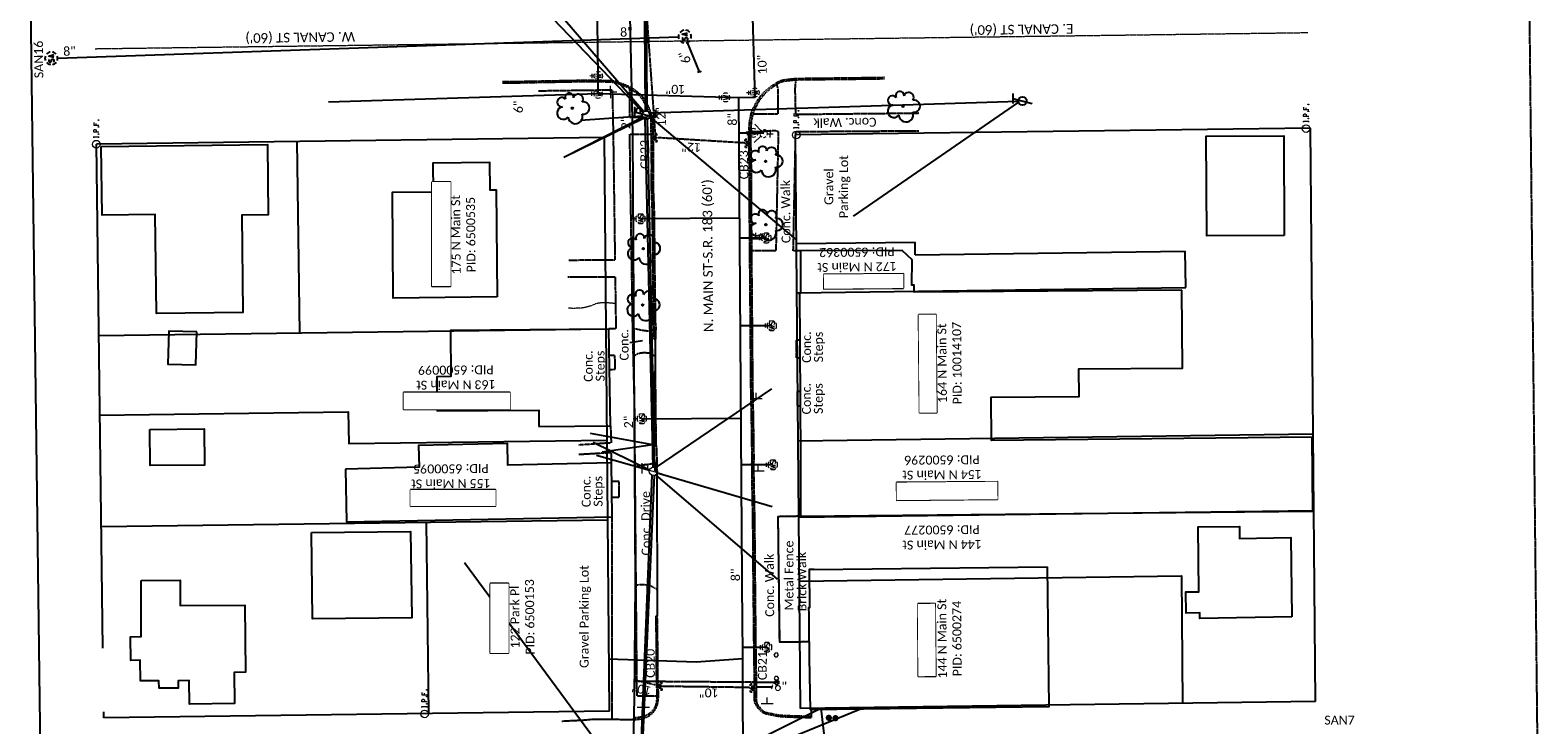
# Model space of a CAD drawing. Header units: feet. Extents: x 2296871 to 2305194, y 360020 to 364238.
# Tile 9 of 55: x 2301595 to 2302068, y 361155 to 361373. Entities that reach past the tile are written whole.
import ezdxf
from ezdxf.enums import TextEntityAlignment as Align

# ---------------------------------------------------------------- set-up
doc = ezdxf.new("R2010")
doc.units = ezdxf.units.FT
doc.header["$MEASUREMENT"] = 0
doc.set_wipeout_variables(frame=1)
for name, pattern in [('2', [0.1, 0.06, -0.04]), ('DGN Style 2', [0.017105, 0.010263, -0.006842]), ('fenceex', [0]), ('gasex', [0]), ('OhDOT_USTN1', [0.055, 0.014, -0.041]), ('OhDOT_USTN2', [0.11, 0.069, -0.041]), ('OhDOT_USTN3', [0.22, 0.165, -0.055]), ('OhDOT_USTN5', [0.11, 0.055, -0.055]), ('ohelecex', [0]), ('ohteleex', [0]), ('rowex', [0]), ('sanex', [0]), ('waterex', [0])]:
    doc.linetypes.add(name, pattern=pattern)
doc.layers.add('ALLIGNMENT_NOPLOT', color=1, linetype='DGN Style 2', lineweight=13, plot=False)
for name, color, linetype in [('BD_X_Building', 231, 'Continuous'), ('DR_X_Cells', 121, 'Continuous'), ('DR_X_Storm_Sewer', 151, 'OhDOT_USTN5'), ('DR_X_Text', 7, 'Continuous'), ('DV_X_Property_Line', 7, 'Continuous'), ('DV_X_Section_VMS_Line', 6, 'OhDOT_USTN2'), ('PV_X_Curb', 120, 'OhDOT_USTN1'), ('PV_X_Driveway', 7, 'OhDOT_USTN5'), ('PV_X_EOP', 7, 'OhDOT_USTN3'), ('PV_X_Steps', 120, 'OhDOT_USTN1'), ('PV_X_Text', 7, 'Continuous'), ('PV_X_Walk', 120, 'OhDOT_USTN5'), ('RD_X_Cells', 7, 'Continuous'), ('RD_X_Fence', 230, 'fenceex'), ('RD_X_Text', 7, 'Continuous'), ('RW_X_Fee_RW', 6, 'rowex'), ('RW_X_Text', 7, 'Continuous'), ('SN_X_Public', 3, 'Continuous'), ('SN_X_Structure_Mount', 133, 'OhDOT_USTN2'), ('SV_X_Mon_Cells_Found', 7, 'Continuous'), ('SV_X_Text_Name', 7, 'Continuous'), ('SV_X_Text_Name_MASK', 7, 'Continuous'), ('UT_X_Electric_Cells', 1, 'Continuous'), ('UT_X_Gas', 2, 'gasex'), ('UT_X_Gas_Cells', 2, 'Continuous'), ('UT_X_Gas_Service_Line', 2, '2'), ('UT_X_Gas_Text', 7, 'Continuous'), ('UT_X_Overhead_Electric', 1, 'ohelecex'), ('UT_X_Overhead_Telecom', 30, 'ohteleex'), ('UT_X_Sanitary_Cells', 3, 'Continuous'), ('UT_X_Sanitary_Line', 3, 'sanex'), ('UT_X_Sanitary_Text', 7, 'Continuous'), ('UT_X_Telecom_Cells', 30, 'Continuous'), ('UT_X_Water', 133, 'waterex'), ('UT_X_Water_Cells', 131, 'Continuous'), ('UT_X_Water_Text', 7, 'Continuous'), ('VG_X_Cells', 3, 'Continuous')]:
    doc.layers.add(name, color=color, linetype=linetype)
for name, color, linetype, lineweight in [('LA', 253, 'DGN Style 2', 13), ('Survey Point', 7, 'Continuous', 0), ('Survey Points', 5, 'Continuous', 13)]:
    doc.layers.add(name, color=color, linetype=linetype, lineweight=lineweight)
doc.styles.add('Simplex Normal (0.14)', font='calibri.ttf', dxfattribs={"height": 0.14})
doc.styles.add('Straight Normal (0.14) Font 30', font='calibri.ttf', dxfattribs={"height": 0.14})
doc.styles.add('Straight-Normal', font='calibri.ttf', dxfattribs={"height": 0.14})
doc.styles.add('Style-simplex', font='simplex.shx')

# ---------------------------------------------------------------- blocks, each defined once
blk = doc.blocks.new('smh')
at = {"linetype": 'Continuous', "flags": 128}
for points in [[(-0.33, 0.69), (-0.36, 0.71), (-0.4, 0.74), (-0.51, 0.78), (-0.65, 0.8), (-0.75, 0.8), (-0.79, 0.8), (-0.95, 0.76), (-1.09, 0.69), (-1.18, 0.59), (-1.2, 0.49), (-1.2, 0.41), (-1.18, 0.31), (-1.08, 0.22), (-0.38, -0.16), (-0.32, -0.21), (-0.29, -0.26), (-0.27, -0.33), (-0.27, -0.41), (-0.28, -0.48), (-0.29, -0.53), (-0.32, -0.6), (-0.34, -0.65), (-0.37, -0.69), (-0.41, -0.72), (-0.45, -0.75), (-0.5, -0.77), (-0.53, -0.79), (-0.65, -0.8), (-0.82, -0.8), (-0.94, -0.77), (-1.1, -0.69), (-1.2, -0.61)], [(0.21, -0.8), (0.71, 0.8), (1.2, -0.8)], [(1.08, -0.42), (0.34, -0.42)]]:
    blk.add_lwpolyline(points, dxfattribs=at)
at = {"linetype": 'Continuous'}
for start, end in [(130.0806, 170.0721), (70.0577, 110.1061), (10.0169, 50.0392), (190.0169, 230.0392), (250.0577, 290.0473), (310.0114, 350.0264)]:
    blk.add_arc((0, 0), 2, start, end, dxfattribs=at)
blk = doc.blocks.new('ODOT SANITARY MANHOLE')
blk.add_blockref('smh', (0, 0))
blk = doc.blocks.new('CONTINUE')
at = {"flags": 128}
blk.add_lwpolyline([(-0.02, -0.58, -0.273937), (0, 0, 0.273937), (0.02, 0.58)], format="xyb", dxfattribs=at)
blk = doc.blocks.new('GCB-X')
at = {"layer": 'DR_X_Cells', "color": 121, "linetype": 'Continuous'}
for p, q in [((-0.062, 0.037), (-0.037, 0.037)), ((-0.062, 0.012), (-0.062, 0.037)), ((-0.012, 0.037), (0.012, 0.037)), ((0.023, 0.019), (0.007, 0.019)), ((0.007, 0.019), (0.007, -0.02)), ((0.007, 0.001), (0.024, 0.001)), ((0.037, 0.037), (0.062, 0.037)), ((0.062, 0.012), (0.062, 0.037)), ((-0.062, -0.037), (-0.062, -0.012)), ((-0.062, -0.037), (-0.037, -0.037)), ((-0.012, -0.037), (0.012, -0.037)), ((0.007, -0.02), (0.024, -0.02)), ((0.037, -0.037), (0.062, -0.037)), ((0.062, -0.037), (0.062, -0.012))]:
    blk.add_line(p, q, dxfattribs=at)
at = {"layer": 'DR_X_Cells', "color": 121, "linetype": 'Continuous', "extrusion": (0, 0, -1)}
for centre, radius, start, end in [((-0.014, 0), 0.0458, 344.8107, 15.1893), ((0.018, 0.007), 0.0127, 21.5603, 158.4397), ((-0.02, 0.01), 0.00986, 106.9987, 243.1793), ((-0.02, -0.01), 0.0117, 112.0547, 247.9453)]:
    blk.add_arc(centre, radius, start, end, dxfattribs=at)
at = {"layer": 'DR_X_Cells', "color": 121, "linetype": 'Continuous'}
blk.add_arc((-0.018, -0.007), 0.0127, 201.5603, 338.4397, dxfattribs=at)
blk = doc.blocks.new('ODOT STORM CATCH BASIN SQUARE')
blk.add_blockref('GCB-X', (0, 0))
blk = doc.blocks.new('TREE')
at = {"linetype": 'Continuous'}
blk.add_circle((0, 0), 0.012, dxfattribs=at)
for centre, radius, start, end in [((-0.143, -0.077), 0.0987, 96.1722, 320.5737), ((-0.165, 0.093), 0.0735, 39.0625, 279.5412), ((-0.049, 0.168), 0.0658, 354.0047, 205.9741), ((0.091, 0.141), 0.0776, 323.83, 165.0376), ((0.173, 0.002), 0.0957, 259.1453, 101.4596), ((0.047, -0.13), 0.114, 184.9476, 19.4572)]:
    blk.add_arc(centre, radius, start, end, dxfattribs=at)
blk = doc.blocks.new('Survey Point_1')
at = {"layer": 'Survey Point', "color": 1, "lineweight": 80}
blk.add_point((0, 0), dxfattribs=at)
at = {"layer": 'Survey Point', "color": 7, "lineweight": 0, "true_color": 0xffffff, "style": 'Style-simplex'}
blk.add_text('MB', height=0.00005, dxfattribs=at).set_placement((0, 0), align=Align.BOTTOM_LEFT)
blk = doc.blocks.new('SGN1P_anno')
at = {"layer": 'SN_X_Public', "color": 3, "linetype": 'Continuous', "lineweight": 0}
for p, q in [((0, 0), (-0.96, 0)), ((0, 0.96), (0, -0.96))]:
    blk.add_line(p, q, dxfattribs=at)
blk = doc.blocks.new('WSS')
at = {"layer": 'UT_X_Water_Cells', "color": 133, "linetype": 'Continuous', "lineweight": 0}
for p, q in [((0.032, 0.106), (-0.032, 0.106)), ((0, 0.074), (0, 0.138)), ((0.02, 0.008), (0.055, -0.01))]:
    blk.add_line(p, q, dxfattribs=at)
at = {"layer": 'UT_X_Water_Cells', "color": 133, "linetype": 'Continuous', "lineweight": 0, "flags": 128}
for points in [[(-0.059, 0.045), (-0.074, 0.03), (-0.074, -0.03), (-0.059, -0.045)], [(-0.055, 0.035), (-0.041, -0.041), (-0.027, 0.035), (-0.013, -0.041), (0.001, 0.035)], [(0.045, 0.059), (0.03, 0.074), (-0.03, 0.074), (-0.045, 0.059)], [(0.059, -0.045), (0.074, -0.03), (0.074, 0.03), (0.059, 0.045)], [(-0.045, -0.059), (-0.03, -0.074), (0.03, -0.074), (0.045, -0.059)]]:
    blk.add_lwpolyline(points, dxfattribs=at)
at = {"layer": 'UT_X_Water_Cells', "color": 133, "linetype": 'Continuous', "lineweight": 0, "extrusion": (0, 0, -1)}
for centre, radius, start, end in [((-0.028, 0.02), 0.0135, 303.6324, 53.7413), ((-0.039, -0.005), 0.04, 61.3463, 118.6537), ((-0.037, -0.009), 0.0316, 235.6037, 316.3305), ((-0.044, -0.022), 0.017, 132.0642, 228.5117)]:
    blk.add_arc(centre, radius, start, end, dxfattribs=at)
blk = doc.blocks.new('FH')
at = {"layer": 'UT_X_Water_Cells', "color": 133, "linetype": 'Continuous', "lineweight": 0}
for p, q in [((0.06, 0.103), (-0.06, 0.103)), ((0, 0.06), (0, 0.146)), ((-0.042, -0.042), (-0.146, -0.146)), ((0.042, -0.042), (0.146, -0.146))]:
    blk.add_line(p, q, dxfattribs=at)
for start, end in [(140.021, 184.0629), (68.1395, 112.038), (356.0165, 39.9889), (211.8788, 255.8479), (283.8239, 329.9097)]:
    blk.add_arc((0, 0), 0.06, start, end, dxfattribs=at)
blk = doc.blocks.new('WGV')
at = {"layer": 'UT_X_Water_Cells', "color": 133, "linetype": 'Continuous', "lineweight": 0}
for p, q in [((0.032, 0.102), (-0.032, 0.102)), ((0, 0.07), (0, 0.134))]:
    blk.add_line(p, q, dxfattribs=at)
at = {"layer": 'UT_X_Water_Cells', "color": 133, "linetype": 'Continuous', "lineweight": 0, "flags": 128}
blk.add_lwpolyline([(-0.032, 0.041), (-0.016, -0.045), (0, 0.041), (0.016, -0.045), (0.032, 0.041)], dxfattribs=at)
at = {"layer": 'UT_X_Water_Cells', "color": 133, "linetype": 'Continuous', "lineweight": 0, "extrusion": (0, 0, -1)}
blk.add_arc((0, 0), 0.07, 330.0184, 29.9816, dxfattribs=at)
at = {"layer": 'UT_X_Water_Cells', "color": 133, "linetype": 'Continuous', "lineweight": 0}
for start, end in [(60.0184, 120.0157), (330.0184, 29.9816), (239.9843, 299.9816)]:
    blk.add_arc((0, 0), 0.07, start, end, dxfattribs=at)
blk = doc.blocks.new('GSS')
at = {"layer": 'UT_X_Gas_Cells', "color": 2, "linetype": 'Continuous', "lineweight": 0}
for p, q in [((0.032, 0.106), (-0.032, 0.106)), ((0, 0.074), (0, 0.138))]:
    blk.add_line(p, q, dxfattribs=at)
at = {"layer": 'UT_X_Gas_Cells', "color": 2, "linetype": 'Continuous', "lineweight": 0, "flags": 128}
for points in [[(-0.059, 0.045), (-0.074, 0.03), (-0.074, -0.03), (-0.059, -0.045)], [(-0.013, 0.024), (-0.014, 0.027), (-0.015, 0.031), (-0.019, 0.034), (-0.023, 0.037), (-0.026, 0.039), (-0.029, 0.039), (-0.032, 0.04), (-0.04, 0.04), (-0.043, 0.039), (-0.045, 0.039), (-0.048, 0.037), (-0.053, 0.034), (-0.056, 0.029), (-0.058, 0.024), (-0.059, 0.017), (-0.06, 0.007), (-0.06, -0.006), (-0.06, -0.017), (-0.057, -0.025), (-0.053, -0.032), (-0.05, -0.035), (-0.046, -0.037), (-0.039, -0.04), (-0.032, -0.04), (-0.026, -0.039), (-0.023, -0.037), (-0.02, -0.036), (-0.018, -0.034), (-0.015, -0.03), (-0.013, -0.024), (-0.013, -0.009), (-0.026, -0.009)], [(0.045, 0.059), (0.03, 0.074), (-0.03, 0.074), (-0.045, 0.059)], [(0.057, 0.034), (0.056, 0.036), (0.054, 0.037), (0.048, 0.039), (0.041, 0.04), (0.036, 0.04), (0.034, 0.04), (0.026, 0.038), (0.019, 0.034), (0.015, 0.029), (0.014, 0.024), (0.014, 0.02), (0.015, 0.015), (0.02, 0.011), (0.054, -0.008), (0.058, -0.01), (0.059, -0.013), (0.06, -0.017), (0.06, -0.02), (0.06, -0.024), (0.059, -0.027), (0.058, -0.03), (0.056, -0.032), (0.055, -0.034), (0.053, -0.036), (0.051, -0.037), (0.049, -0.039), (0.047, -0.039), (0.041, -0.04), (0.032, -0.04), (0.027, -0.039), (0.019, -0.034), (0.014, -0.031)], [(0.059, -0.045), (0.074, -0.03), (0.074, 0.03), (0.059, 0.045)], [(-0.045, -0.059), (-0.03, -0.074), (0.03, -0.074), (0.045, -0.059)]]:
    blk.add_lwpolyline(points, dxfattribs=at)
blk = doc.blocks.new('POST_anno')
at = {"layer": 'RD_X_Cells', "color": 30, "linetype": 'Continuous', "lineweight": 0, "flags": 128}
blk.add_lwpolyline([(-0.779, -0.45), (0, -0.9), (0.779, -0.45), (0.779, 0.45), (0, 0.9), (-0.779, 0.45), (-0.779, -0.45)], dxfattribs=at)
blk = doc.blocks.new('ODOT Elec Tele Pole')
at = {"layer": 'UT_X_Electric_Cells', "linetype": 'Continuous', "lineweight": 13}
for p, q in [((0.128, 0.18), (-0.032, 0.18)), ((0.048, 0.18), (-0.032, -0.12)), ((0.023, 0.086), (0.083, 0.086)), ((0.04, 0.15), (0.083, 0.15))]:
    blk.add_line(p, q, dxfattribs=at)
at = {"layer": 'UT_X_Electric_Cells', "linetype": 'Continuous', "lineweight": 0}
blk.add_circle((0, 0), 0.065, dxfattribs=at)
at = {"layer": 'UT_X_Electric_Cells', "linetype": 'Continuous', "lineweight": 13, "extrusion": (0, 0, -1)}
blk.add_arc((-0.083, 0.118), 0.0319, 88.8767, 271.1233, dxfattribs=at)
blk = doc.blocks.new('TLPW')
at = {"linetype": 'Continuous'}
for p, q in [((0.048, 0.18), (-0.04, -0.15)), ((0.128, 0.18), (-0.032, 0.18)), ((0.023, 0.086), (0.083, 0.086)), ((0.04, 0.15), (0.083, 0.15)), ((0.08, -0.15), (-0.04, -0.15))]:
    blk.add_line(p, q, dxfattribs=at)
blk.add_circle((0, 0), 0.065, dxfattribs=at)
at = {"linetype": 'Continuous', "extrusion": (0, 0, -1)}
blk.add_arc((-0.083, 0.118), 0.0319, 88.8767, 271.1233, dxfattribs=at)
blk = doc.blocks.new('ODOT ELEC TELE LIGHT POLE')
blk.add_blockref('TLPW', (0, 0))
blk = doc.blocks.new('TELP')
at = {"linetype": 'Continuous'}
for p, q in [((0.12, 0.15), (-0.04, 0.15)), ((0.04, 0.15), (-0.04, -0.15))]:
    blk.add_line(p, q, dxfattribs=at)
blk.add_circle((0, 0), 0.065, dxfattribs=at)
blk = doc.blocks.new('IPF')
at = {"layer": 'SV_X_Mon_Cells_Found', "color": 7, "linetype": 'Continuous', "lineweight": 0, "flags": 128}
for points in [[(0.101, 0.04), (0.118, 0.04)], [(0.11, -0.04), (0.11, 0.04)], [(0.188, -0.04), (0.188, 0.04), (0.214, 0.04), (0.217, 0.039), (0.221, 0.038), (0.223, 0.037), (0.224, 0.036), (0.226, 0.032), (0.228, 0.029), (0.229, 0.024), (0.229, 0.017), (0.229, 0.014), (0.227, 0.01), (0.225, 0.006), (0.223, 0.004), (0.221, 0.003), (0.219, 0.002), (0.214, 0.001), (0.188, 0.001)], [(0.338, 0.04), (0.3, 0.04), (0.3, -0.04)], [(0.3, 0.001), (0.327, 0.001)], [(0.101, -0.04), (0.118, -0.04)], [(0.157, -0.029), (0.16, -0.029), (0.162, -0.031), (0.164, -0.033), (0.164, -0.036), (0.162, -0.039), (0.16, -0.04), (0.157, -0.04), (0.156, -0.039), (0.154, -0.036), (0.154, -0.033), (0.156, -0.031), (0.157, -0.029)], [(0.27, -0.029), (0.273, -0.029), (0.274, -0.031), (0.276, -0.033), (0.276, -0.036), (0.274, -0.039), (0.273, -0.04), (0.27, -0.04), (0.268, -0.039), (0.267, -0.036), (0.267, -0.033), (0.268, -0.031), (0.27, -0.029)], [(0.377, -0.029), (0.38, -0.029), (0.382, -0.031), (0.383, -0.033), (0.383, -0.036), (0.382, -0.039), (0.38, -0.04), (0.377, -0.04), (0.376, -0.039), (0.374, -0.036), (0.374, -0.033), (0.376, -0.031), (0.377, -0.029)]]:
    blk.add_lwpolyline(points, dxfattribs=at)
at = {"layer": 'SV_X_Mon_Cells_Found', "color": 7, "linetype": 'Continuous', "lineweight": 0}
blk.add_circle((0, 0), 0.06, dxfattribs=at)

msp = doc.modelspace()

# ---------------------------------------------------------------- linework, layer by layer
at = {"layer": 'ALLIGNMENT_NOPLOT'}
msp.add_lwpolyline([(2301615.1, 361367.47), (2301995.99, 361372.53)], dxfattribs=at)
at = {"layer": 'BD_X_Building', "flags": 128}
for points in [[(2301988.49, 361308.83), (2301964.16, 361308.72), (2301964.02, 361340.02), (2301988.34, 361340.13)], [(2301616.98, 361336.74), (2301669.24, 361337.45), (2301669.45, 361315.29), (2301661.16, 361315.27), (2301661.49, 361284.68), (2301634.4, 361284.31), (2301633.98, 361315.42), (2301617.32, 361315.2)], [(2301741.35, 361289.55), (2301708.67, 361289.17), (2301708.45, 361322.39), (2301721.4, 361322.56), (2301721.29, 361331.62), (2301739, 361331.83), (2301739.04, 361323.13), (2301741.03, 361323.15)], [(2301956.33, 361291.73), (2301872.35, 361291.08), (2301872.33, 361293.27), (2301871.62, 361293.26), (2301871.65, 361301.21), (2301868.53, 361304.15), (2301836.56, 361304.02), (2301836.58, 361290.75), (2301836.18, 361290.75), (2301836.18, 361290.44), (2301836.25, 361290.44), (2301836.4, 361275.4), (2301836.35, 361271.47), (2301836.52, 361259.81), (2301836.54, 361255.46), (2301836.59, 361240.53), (2301836.63, 361236.59), (2301836.66, 361220.75), (2301997.49, 361222.35), (2301997.26, 361245.5), (2301896.55, 361244.5), (2301896.44, 361258.07), (2301924.12, 361258.28), (2301924.05, 361266.97), (2301956.52, 361267.22)], [(2301647.1, 361278.58), (2301638.28, 361278.86), (2301637.95, 361268.48), (2301646.77, 361268.2)], [(2301754.45, 361248.94), (2301776.96, 361249.1), (2301776.47, 361279.44), (2301726.67, 361279.05), (2301726.78, 361264.56), (2301722.43, 361264.53), (2301722.51, 361253.8), (2301754.42, 361254.04)], [(2301632.33, 361248), (2301649.34, 361248.17), (2301649.46, 361236.78), (2301632.44, 361236.61)], [(2301683.03, 361215.58), (2301714.18, 361215.98), (2301714.53, 361188.89), (2301683.38, 361188.49)], [(2301990.9, 361189.11), (2301962, 361188.65), (2301961.99, 361190.41), (2301957.76, 361190.33), (2301957.64, 361196.98), (2301961.68, 361197.05), (2301961.45, 361217.42), (2301974.48, 361217.53), (2301974.51, 361213.73), (2301990.63, 361214.01), (2301990.9, 361189.11)], [(2301629.61, 361200.61), (2301641.79, 361200.63), (2301641.79, 361192.76), (2301662.08, 361192.81), (2301662.34, 361171.77), (2301658.73, 361171.73), (2301658.86, 361161.95), (2301644.7, 361161.77), (2301644.61, 361169.15), (2301641.18, 361169.11), (2301641.2, 361166.79), (2301635.18, 361166.72), (2301635.15, 361169.11), (2301629.36, 361169.04), (2301629.29, 361175.52), (2301626.36, 361175.49), (2301626.27, 361182.9), (2301629.53, 361182.94)], [(2301914.05, 361204.81), (2301914.55, 361160.93), (2301839.72, 361159.98), (2301839.52, 361170.76), (2301839.49, 361176.46), (2301839.37, 361186.34), (2301839.3, 361189.79), (2301839.28, 361192.1), (2301839.58, 361192.1), (2301839.41, 361204.08), (2301840.84, 361204.1), (2301840.84, 361203.98)]]:
    msp.add_lwpolyline(points, close=True, dxfattribs=at)
at = {"layer": 'BD_X_Building'}
msp.add_lwpolyline([(2301693.74, 361235.55), (2301694.05, 361218.94), (2301777.42, 361220.52), (2301777.26, 361237.48), (2301744.76, 361236.73), (2301744.6, 361243.54), (2301716.66, 361242.9), (2301716.82, 361236.08), (2301693.74, 361235.55)], close=True, dxfattribs=at)
at = {"layer": 'DR_X_Storm_Sewer', "flags": 128}
for points in [[(2301791.07, 361340.43), (2301787.87, 361385.45)], [(2301819.13, 361337.86), (2301791.81, 361339.52)], [(2301784.61, 361169.37), (2301791.42, 361167.76)], [(2301793.3, 361167.43), (2301820.63, 361167.07)], [(2301822.69, 361167.18), (2301827.69, 361167.18)]]:
    msp.add_lwpolyline(points, dxfattribs=at)
at = {"layer": 'DV_X_Property_Line'}
for points in [[(2301678.49, 361338.3), (2301679.28, 361278.31)], [(2301835.37, 361306.3), (2301872.61, 361306.79)], [(2301872.66, 361302.79), (2301872.61, 361306.79)], [(2301872.66, 361302.79), (2301957.43, 361303.92)], [(2301957.58, 361292.51), (2301957.43, 361303.92)], [(2301835.5, 361290.89), (2301957.58, 361292.51)], [(2301616.28, 361277.47), (2301775.59, 361279.59)], [(2301616.61, 361252.48), (2301694.6, 361253.51), (2301694.73, 361243.51), (2301775.88, 361244.59)], [(2301835.89, 361244.39), (2301997.57, 361246.54)], [(2301617.07, 361217.48), (2301776.09, 361219.59)], [(2301836.09, 361220.39), (2301997.78, 361222.54)], [(2301719.06, 361218.83), (2301719.84, 361158.84)], [(2301836.26, 361200.39), (2301956.25, 361201.98), (2301956.58, 361161.99)]]:
    msp.add_lwpolyline(points, dxfattribs=at)
at = {"layer": 'DV_X_Section_VMS_Line', "flags": 128}
msp.add_lwpolyline([(2302054.07, 362432.99), (2302068.15, 361131.25)], dxfattribs=at)
at = {"layer": 'LA'}
msp.add_lwpolyline([(2301778.41, 361287.48), (2301775.29, 361287.76), (2301773.55, 361287.64), (2301772.52, 361287.48), (2301770.87, 361286.75), (2301768.92, 361286.21), (2301767.58, 361286.04), (2301765.03, 361285.95), (2301763.63, 361286.08)], dxfattribs=at)
at = {"layer": 'PV_X_Curb', "flags": 128}
for points in [[(2301743.08, 361357.14), (2301748.39, 361357.2), (2301758.39, 361357.39), (2301768.38, 361357.58), (2301772.14, 361357.6), (2301776.12, 361357.49), (2301777.89, 361357.38), (2301778.72, 361357.2), (2301780.32, 361356.66), (2301781.5, 361356.21), (2301782.81, 361355.63), (2301783.54, 361355.23), (2301784.96, 361354.24), (2301786.15, 361353.3), (2301786.97, 361352.46), (2301787.77, 361351.33), (2301788.61, 361349.74), (2301789.6, 361347.32), (2301789.82, 361346.68), (2301790.07, 361345.96), (2301790.22, 361345.23), (2301790.28, 361340.42)], [(2301790.3, 361338.55), (2301790.35, 361333.67), (2301790.39, 361330.11), (2301790.31, 361326.99), (2301790.34, 361323.75), (2301790.62, 361316.36), (2301790.65, 361313.97), (2301790.76, 361303.97), (2301790.79, 361299.71), (2301790.83, 361295.11), (2301790.93, 361287.81), (2301790.98, 361281.93), (2301791.14, 361280.21), (2301791.14, 361280.09), (2301791.13, 361279.02), (2301791.12, 361276.17), (2301790.62, 361276.17), (2301790.63, 361279.03), (2301790.64, 361280.1), (2301790.64, 361280.19), (2301790.48, 361281.9), (2301790.43, 361287.81), (2301790.33, 361295.1), (2301790.29, 361299.7), (2301790.26, 361303.97), (2301790.15, 361313.97), (2301790.12, 361316.35), (2301789.84, 361323.74), (2301789.81, 361326.99), (2301789.89, 361330.12), (2301789.85, 361333.67), (2301789.78, 361340.33), (2301789.72, 361345.18), (2301789.59, 361345.83), (2301789.35, 361346.51), (2301789.13, 361347.14), (2301788.15, 361349.53), (2301787.34, 361351.07), (2301786.59, 361352.14), (2301785.81, 361352.93), (2301784.66, 361353.84), (2301783.28, 361354.8), (2301782.59, 361355.18), (2301781.31, 361355.74), (2301780.15, 361356.19), (2301778.58, 361356.71), (2301777.82, 361356.88), (2301776.09, 361356.99), (2301772.14, 361357.1), (2301768.39, 361357.08), (2301758.4, 361356.89), (2301748.4, 361356.7), (2301743.08, 361356.64)], [(2301820.41, 361338.64), (2301820.41, 361339.05), (2301820.39, 361339.39), (2301820.46, 361341.79), (2301820.66, 361344.82), (2301821.16, 361347.19), (2301821.47, 361348.08), (2301821.92, 361349.05), (2301822.61, 361350.32), (2301823.29, 361351.47), (2301823.98, 361352.46), (2301824.94, 361353.61), (2301825.91, 361354.5), (2301827.34, 361355.62), (2301828.45, 361356.38), (2301829.22, 361356.91), (2301829.72, 361357.17), (2301830.49, 361357.48), (2301831.04, 361357.63), (2301832.2, 361357.83), (2301835.13, 361358.13), (2301841.62, 361358.22), (2301851.61, 361358.32), (2301861.61, 361358.46), (2301863, 361358.51)], [(2301863.02, 361358.01), (2301861.62, 361357.96), (2301851.62, 361357.82), (2301841.62, 361357.72), (2301835.16, 361357.63), (2301832.26, 361357.33), (2301831.14, 361357.14), (2301830.65, 361357.01), (2301829.93, 361356.72), (2301829.48, 361356.48), (2301828.73, 361355.97), (2301827.63, 361355.22), (2301826.23, 361354.12), (2301825.3, 361353.27), (2301824.37, 361352.15), (2301823.71, 361351.2), (2301823.04, 361350.08), (2301822.37, 361348.83), (2301821.93, 361347.89), (2301821.64, 361347.06), (2301821.15, 361344.75), (2301820.96, 361341.76), (2301820.89, 361339.4), (2301820.91, 361339.06), (2301821.12, 361328.56), (2301821.07, 361319.12), (2301821.19, 361309.12), (2301821.21, 361303.25), (2301821.3, 361293.17), (2301821.32, 361291.15), (2301821.4, 361281.15), (2301821.48, 361271.15), (2301821.56, 361261.15), (2301821.73, 361252.57), (2301821.8, 361248.25), (2301821.94, 361238.23), (2301821.88, 361237.44), (2301821.89, 361234.77), (2301821.89, 361234.51), (2301821.89, 361234.15), (2301822.01, 361227.47), (2301822.16, 361220.71), (2301822.23, 361212.51), (2301822.3, 361202.51), (2301822.32, 361200.68), (2301822.57, 361175.35), (2301822.7, 361169.26), (2301822.68, 361163.95), (2301822.69, 361163.21), (2301822.73, 361162.67), (2301822.84, 361162.22), (2301823.13, 361161.68), (2301823.87, 361160.56), (2301824.64, 361159.75), (2301825.11, 361159.44), (2301825.87, 361159.14), (2301828.42, 361158.62), (2301830.12, 361158.33), (2301832.06, 361158.17), (2301836.15, 361158.06), (2301839.91, 361157.96), (2301839.91, 361157.46), (2301836.14, 361157.56), (2301832.03, 361157.68), (2301830.05, 361157.83), (2301828.33, 361158.12), (2301825.72, 361158.65), (2301824.88, 361158.99), (2301824.31, 361159.37), (2301823.48, 361160.24), (2301822.7, 361161.43), (2301822.37, 361162.03), (2301822.23, 361162.59), (2301822.19, 361163.19), (2301822.18, 361163.95), (2301822.19, 361165.84)], [(2301822.2, 361167.72), (2301822.2, 361169.25), (2301822.07, 361175.34), (2301821.82, 361200.68), (2301821.8, 361202.51), (2301821.73, 361212.5), (2301821.66, 361220.7), (2301821.51, 361227.46), (2301821.39, 361234.15), (2301821.39, 361234.5), (2301821.39, 361234.77), (2301821.38, 361237.45), (2301821.44, 361238.25), (2301821.3, 361248.24), (2301821.23, 361252.56), (2301821.06, 361261.15), (2301820.98, 361271.14), (2301820.9, 361281.14), (2301820.82, 361291.14), (2301820.8, 361293.16), (2301820.71, 361303.25), (2301820.69, 361309.12), (2301820.57, 361319.11), (2301820.62, 361328.56), (2301820.45, 361336.89)], [(2301791.9, 361168.3), (2301791.81, 361171.49), (2301791.81, 361174.3), (2301791.74, 361184.3), (2301791.64, 361189.39), (2301791.14, 361189.38), (2301791.24, 361184.29), (2301791.31, 361174.29), (2301791.31, 361171.48), (2301791.51, 361164.52), (2301791.5, 361163.84), (2301791.42, 361162.81), (2301791.26, 361161.9), (2301791.02, 361161.17), (2301790.7, 361160.48), (2301790.32, 361159.92), (2301789.98, 361159.49), (2301789.54, 361159.07), (2301788.64, 361158.41), (2301787.86, 361158.04), (2301786.89, 361157.74), (2301785.87, 361157.55), (2301784.19, 361157.38), (2301784.24, 361156.88), (2301785.94, 361157.05), (2301787.01, 361157.26), (2301788.04, 361157.57), (2301788.9, 361157.98), (2301789.86, 361158.69), (2301790.34, 361159.15), (2301790.73, 361159.63), (2301791.13, 361160.24), (2301791.49, 361160.99), (2301791.75, 361161.78), (2301791.92, 361162.75), (2301792, 361163.82), (2301792.01, 361164.53), (2301791.96, 361166.42)]]:
    msp.add_lwpolyline(points, dxfattribs=at)
for points in [[(2301790.61, 361266.04), (2301790.6, 361264.41), (2301790.61, 361262.57), (2301790.65, 361259.26), (2301790.69, 361256.37), (2301790.71, 361253.35), (2301790.72, 361250.99), (2301790.82, 361242.95), (2301791.32, 361242.95), (2301791.22, 361250.99), (2301791.21, 361253.35), (2301791.19, 361256.38), (2301791.15, 361259.27), (2301791.11, 361262.57), (2301791.1, 361264.41), (2301791.11, 361266.04), (2301790.61, 361266.04)], [(2301791.02, 361235), (2301791.03, 361236.93), (2301791.53, 361236.93), (2301791.52, 361235), (2301791.02, 361235)]]:
    msp.add_lwpolyline(points, close=True, dxfattribs=at)
at = {"layer": 'PV_X_Driveway', "flags": 128}
for points in [[(2301783.93, 361279.79), (2301786.59, 361279.2), (2301788.38, 361278.94), (2301789.2, 361278.99), (2301790.25, 361279.2), (2301790.63, 361279.55)], [(2301784.14, 361270.92), (2301785.46, 361271.8), (2301786.49, 361272.01), (2301787.64, 361272.13), (2301789.44, 361271.93), (2301791.12, 361270.92)], [(2301784.67, 361236.46), (2301791.51, 361237.5)], [(2301791.61, 361197.57), (2301790.26, 361198.56), (2301787.58, 361199.19), (2301784.99, 361199.13)]]:
    msp.add_lwpolyline(points, dxfattribs=at)
at = {"layer": 'PV_X_EOP', "flags": 128}
for points in [[(2301791.11, 361266.04), (2301791.12, 361276.17)], [(2301791.32, 361242.95), (2301791.53, 361236.93)], [(2301791.52, 361235), (2301791.45, 361223.55), (2301791.57, 361210.13), (2301791.64, 361189.39)], [(2301839.91, 361159.98), (2301839.91, 361157.96)], [(2301761.69, 361156.45), (2301768.83, 361156.79), (2301771.73, 361157.09), (2301784.24, 361156.93)]]:
    msp.add_lwpolyline(points, dxfattribs=at)
at = {"layer": 'PV_X_Steps', "flags": 128}
for points in [[(2301836.39, 361275.96), (2301835.21, 361275.99), (2301835.25, 361270.43), (2301836.37, 361270.43)], [(2301776.68, 361266.8), (2301778.46, 361266.86), (2301778.33, 361271.16), (2301776.6, 361271.19)], [(2301836.52, 361259.87), (2301835.54, 361259.85), (2301835.57, 361255.41), (2301836.54, 361255.39)], [(2301777.36, 361226.71), (2301779.64, 361226.7), (2301779.64, 361231.61), (2301777.31, 361231.66)]]:
    msp.add_lwpolyline(points, dxfattribs=at)
at = {"layer": 'PV_X_Text'}
msp.add_lwpolyline([(2301783.04, 361275.24), (2301786.95, 361275.91)], dxfattribs=at)
at = {"layer": 'PV_X_Walk', "flags": 128}
for points in [[(2301835.08, 361357.62), (2301834.85, 361354.88), (2301835.05, 361346.89), (2301845.05, 361346.99), (2301855.05, 361347.1), (2301865.05, 361347.2), (2301873.88, 361347.29)], [(2301754.38, 361354.26), (2301764.37, 361354.4), (2301774.37, 361354.53), (2301777.5, 361354.58), (2301777.71, 361344.58), (2301777.79, 361340.39), (2301777.93, 361330.39), (2301778.07, 361320.39), (2301778.21, 361310.39), (2301778.33, 361301.1), (2301763.77, 361301.03)], [(2301782.96, 361354.98), (2301782.96, 361346.01), (2301788.43, 361346.01), (2301789.25, 361346.82)], [(2301829.23, 361356.31), (2301829.23, 361355.76), (2301829.49, 361354.73), (2301829.53, 361346.87), (2301821.62, 361346.96)], [(2301791.51, 361164.27), (2301785.29, 361164.22), (2301785.2, 361174.21), (2301785.12, 361184.21), (2301785.03, 361194.21), (2301784.95, 361204.21), (2301784.86, 361214.21), (2301784.77, 361224.21), (2301784.69, 361234.2), (2301784.67, 361236.46), (2301784.61, 361244.42), (2301784.54, 361254.42), (2301784.42, 361259.62), (2301784.17, 361269.61), (2301783.93, 361279.61), (2301783.92, 361280.68), (2301783.76, 361290.68), (2301783.61, 361300.68), (2301783.46, 361310.68), (2301783.3, 361320.67), (2301783.15, 361330.67), (2301783, 361340.67), (2301789.77, 361340.67)], [(2301820.95, 361341.5), (2301823.26, 361341.5), (2301828.79, 361341.81), (2301829.63, 361341.53), (2301828.87, 361304.03), (2301821.21, 361303.98)], [(2301836.56, 361304.02), (2301834.35, 361304.06), (2301834.55, 361314.06), (2301834.76, 361324.05), (2301834.96, 361334.05), (2301835.11, 361341.47), (2301845.11, 361341.53), (2301855.11, 361341.6), (2301865.11, 361341.66), (2301873.79, 361341.71)], [(2301763.52, 361295.9), (2301773.52, 361295.9), (2301778.41, 361295.9), (2301778.54, 361285.9), (2301778.63, 361279.54), (2301776.47, 361279.5), (2301776.47, 361279.44)], [(2301776.96, 361249.1), (2301777.14, 361243.74), (2301767.16, 361243.08), (2301766.88, 361243.06)], [(2301767.03, 361240.17), (2301777.01, 361240.76), (2301777.12, 361240.77), (2301777.12, 361237.47)], [(2301777.32, 361220.52), (2301777.32, 361210.46), (2301777.32, 361200.46), (2301777.32, 361190.46), (2301777.32, 361180.46), (2301777.32, 361170.46), (2301777.32, 361160.46), (2301777.32, 361157.02)], [(2301839.43, 361181.29), (2301830.8, 361181.18), (2301830.08, 361181.17), (2301829.61, 361220.69), (2301836.66, 361220.83)]]:
    msp.add_lwpolyline(points, dxfattribs=at)
at = {"layer": 'RD_X_Fence', "flags": 128}
msp.add_lwpolyline([(2301839.43, 361181.31), (2301830.8, 361181.19), (2301830.1, 361181.18), (2301829.63, 361220.66), (2301836.66, 361220.81)], dxfattribs=at)
at = {"layer": 'RW_X_Fee_RW'}
for points in [[(2301599.68, 361018.21), (2301594.71, 361397.2)], [(2301996.74, 361342.53), (2301835.08, 361340.39)], [(2301775.08, 361339.59), (2301615.5, 361337.47)], [(2301617.57, 361179.32), (2301615.5, 361337.47)], [(2301776.6, 361159.59), (2301775.08, 361339.59)], [(2301836.6, 361160.39), (2301835.08, 361340.39)], [(2301998.31, 361162.54), (2301836.6, 361160.39)], [(2301617.85, 361157.48), (2301617.83, 361159.31)], [(2301776.6, 361159.59), (2301617.85, 361157.48)]]:
    msp.add_lwpolyline(points, dxfattribs=at)
at = {"layer": 'RW_X_Fee_RW', "flags": 128}
msp.add_lwpolyline([(2301998.31, 361162.54), (2301996.74, 361342.53)], dxfattribs=at)
at = {"layer": 'SV_X_Text_Name_MASK'}
for points in [[(2301720.86, 361325.63), (2301720.86, 361292.94), (2301726.74, 361292.94), (2301726.74, 361325.63)], [(2301868.95, 361292.34), (2301868.91, 361296.81), (2301843.93, 361296.6), (2301843.97, 361292.13)], [(2301873.7, 361283.99), (2301873.96, 361253.24), (2301879.37, 361253.28), (2301879.11, 361284.04)], [(2301711.95, 361259.52), (2301711.95, 361254.33), (2301745.37, 361254.33), (2301745.37, 361259.52)], [(2301714.12, 361228.97), (2301714.12, 361223.95), (2301740.85, 361223.95), (2301740.85, 361228.97)], [(2301866.77, 361231.29), (2301866.81, 361225.79), (2301898.48, 361226.06), (2301898.44, 361231.56)], [(2301739.2, 361199.58), (2301739.2, 361177.82), (2301744.96, 361177.82), (2301744.96, 361199.58)], [(2301873.42, 361193.2), (2301873.61, 361170.52), (2301879.08, 361170.56), (2301878.89, 361193.25)]]:
    msp.add_lwpolyline(points, close=True, dxfattribs=at)
at = {"layer": 'UT_X_Gas', "flags": 128}
msp.add_lwpolyline([(2301786.46, 360800.71), (2301783.63, 361136.44), (2301784.02, 361143.61), (2301784.48, 361163.63), (2301784.75, 361199.89), (2301783.93, 361340.84), (2301782.25, 361414.15), (2301781.91, 361479.56), (2301779.96, 361510.8), (2301778.46, 361553.41), (2301777.37, 361599.67), (2301776.66, 361652.8), (2301775.71, 361756.61), (2301773.99, 361889.38), (2301774.09, 361989.44), (2301773.4, 362075.74), (2301772.37, 362166.93), (2301773.24, 362216.32), (2301771.88, 362265.5), (2301781.28, 362265.58), (2301779.89, 362430.01)], dxfattribs=at)
at = {"layer": 'UT_X_Gas_Service_Line', "flags": 128}
msp.add_lwpolyline([(2301829.18, 361168.55), (2301784.52, 361168.88)], dxfattribs=at)
at = {"layer": 'UT_X_Overhead_Electric', "ltscale": 0.8, "flags": 128}
for points in [[(2301787.98, 361347.95), (2301786.99, 361473.47)], [(2301743.02, 361399.29), (2301787.38, 361347.72)], [(2301762.31, 361333.39), (2301787.01, 361346)], [(2301790.38, 361236.13), (2301787.85, 361345.39)], [(2301789.29, 361346.07), (2301835, 361307.65)], [(2301791.1, 361235.95), (2301827.58, 361260.76)], [(2301790.25, 361243.13), (2301770.7, 361246.66)], [(2301790.25, 361243.13), (2301774.34, 361240.82)], [(2301785.98, 361132.79), (2301790.05, 361233.59)], [(2301731.15, 361206.24), (2301785.41, 361132.61), (2301774.87, 361137.32)], [(2301787.16, 361132.21), (2301856.48, 361160.66)]]:
    msp.add_lwpolyline(points, dxfattribs=at)
at = {"layer": 'UT_X_Overhead_Telecom'}
for p, q in [((2301786.84, 361132.55), (2301843.04, 361160.48)), ((2301843.04, 361160.48), (2301846.05, 361134.53))]:
    msp.add_line(p, q, dxfattribs=at)
at = {"layer": 'UT_X_Overhead_Telecom', "ltscale": 0.77, "flags": 128}
for points in [[(2301788.44, 361347.92), (2301787.78, 361473.48)], [(2301740.74, 361395.85), (2301787.15, 361347.52)], [(2301789.26, 361347.3), (2301905.03, 361350.96)], [(2301905.1, 361350.64), (2301853.1, 361314.91)], [(2301762.31, 361333.39), (2301787.33, 361345.63)], [(2301767.58, 361345.07), (2301786.85, 361346.42)], [(2301790.9, 361236.04), (2301788.61, 361345.45)], [(2301789.17, 361235.18), (2301771.52, 361243.87)], [(2301789.15, 361235.09), (2301772.53, 361239.74)], [(2301786.41, 361132.75), (2301790.73, 361233.57)], [(2301791.08, 361233.71), (2301829.26, 361201.03)], [(2301791.63, 361234.36), (2301827.67, 361223.78)]]:
    msp.add_lwpolyline(points, dxfattribs=at)
at = {"layer": 'UT_X_Sanitary_Line', "flags": 128}
for points in [[(2301603.37, 361364.53), (2301798.31, 361371.22)], [(2301801.06, 361369.44), (2301804.84, 361360.18)]]:
    msp.add_lwpolyline(points, dxfattribs=at)
at = {"layer": 'UT_X_Water'}
for points in [[(2301822.33, 361352.17), (2301814.9, 361607.27), (2301814.12, 361708.71), (2301812.25, 361841.29), (2301812.28, 361843.15), (2301811.87, 361956.26), (2301810.85, 362072.87), (2301812.89, 362166.3), (2301809.1, 362352.78), (2301811.59, 362418.91), (2301813.91, 362430.38)], [(2301773.04, 361353.26), (2301773.1, 361358.88), (2301772.76, 361384.55)], [(2301822.33, 361352.17), (2301817.26, 361352.02), (2301773.04, 361353.26), (2301688.41, 361350.73)], [(2301825.07, 361340.83), (2301821.85, 361341.01), (2301817.34, 361340.97)], [(2301817.53, 361314.31), (2301786.39, 361314.09)], [(2301825.89, 361308.05), (2301817.58, 361307.99)], [(2301827.6, 361280.52), (2301817.77, 361280.45)], [(2301786.8, 361251.34), (2301817.98, 361251.56)], [(2301827.94, 361236.89), (2301818.08, 361236.82)], [(2301826.1, 361179.61), (2301823.77, 361179.57), (2301818.5, 361179.54)]]:
    msp.add_lwpolyline(points, dxfattribs=at)
at = {"layer": 'UT_X_Water', "flags": 128}
for points in [[(2301820.04, 360585.34), (2301818.47, 361176.01), (2301818.5, 361179.54), (2301818.45, 361186.07), (2301817.26, 361352.02)], [(2301818.47, 361176.01), (2301803.84, 361174.93), (2301776.22, 361175.9)]]:
    msp.add_lwpolyline(points, dxfattribs=at)

# ---------------------------------------------------------------- block references
at = {"layer": 'DR_X_Cells', "xscale": 20, "yscale": 20}
for p, rotation in [((2301790.8, 361339.49), 90.61193102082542), ((2301820.03, 361337.75), 91.14870652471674), ((2301792.37, 361167.37), 91.70295915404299), ((2301821.66, 361166.78), 89.79764316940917)]:
    msp.add_blockref('ODOT STORM CATCH BASIN SQUARE', p, dxfattribs=dict(at, rotation=rotation))
at = {"layer": 'DR_X_Storm_Sewer', "rotation": 166.7222947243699}
msp.add_blockref('CONTINUE', (2301784.61, 361169.37), dxfattribs=at)
at = {"layer": 'DR_X_Storm_Sewer'}
msp.add_blockref('CONTINUE', (2301827.69, 361167.18), dxfattribs=at)
at = {"layer": 'SN_X_Public', "xscale": 1.999999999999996, "yscale": 1.999999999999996, "zscale": 1.999999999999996}
for p, rotation in [((2301776.98, 361353.91), 180.7853473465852), ((2301822.59, 361307.73), 270.1753375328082), ((2301822.7, 361257.58), 270.1753375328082), ((2301823.3, 361234.92), 270.1753375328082), ((2301787.23, 361160.66), 270.1753375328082), ((2301826.15, 361161.89), 270.1753375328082)]:
    msp.add_blockref('SGN1P_anno', p, dxfattribs=dict(at, rotation=rotation))
at = {"layer": 'SN_X_Structure_Mount', "xscale": 0.7999999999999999, "yscale": 0.7999999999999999, "zscale": 0.7999999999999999, "rotation": 90.48289238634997}
for p in [(2301828.97, 361177.18), (2301829.07, 361169.81)]:
    msp.add_blockref('POST_anno', p, dxfattribs=at)
at = {"layer": 'Survey Points', "color": 1, "lineweight": 80}
for p in [(2301845.49, 361157.43), (2301847.59, 361157.34)]:
    msp.add_blockref('Survey Point_1', p, dxfattribs=at)
at = {"layer": 'SV_X_Mon_Cells_Found', "xscale": 20, "yscale": 20, "zscale": 20, "rotation": 90}
for p in [(2301835.29, 361340.39), (2301995.39, 361342.41), (2301615.48, 361337.5), (2301718.55, 361158.69)]:
    msp.add_blockref('IPF', p, dxfattribs=at)
at = {"layer": 'UT_X_Electric_Cells', "rotation": 90}
for name, p, xscale, yscale, zscale in [('ODOT ELEC TELE LIGHT POLE', (2301788.13, 361346.66), 20, 20, 20), ('ODOT Elec Tele Pole', (2301790.42, 361234.83), 20.00000000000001, 20.00000000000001, 20.00000000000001)]:
    msp.add_blockref(name, p, dxfattribs=dict(at, xscale=xscale, yscale=yscale, zscale=zscale))
at = {"layer": 'UT_X_Gas_Cells', "xscale": 10, "yscale": 10, "zscale": 10, "rotation": 90.4622502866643}
msp.add_blockref('GSS', (2301829.18, 361168.55), dxfattribs=at)
at = {"layer": 'UT_X_Sanitary_Cells'}
for p, rotation in [((2301800.31, 361371.29), 90.4828923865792), ((2301601.37, 361364.46), 90.75052662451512)]:
    msp.add_blockref('ODOT SANITARY MANHOLE', p, dxfattribs=dict(at, rotation=rotation))
at = {"layer": 'UT_X_Sanitary_Line', "rotation": 112.1583668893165}
msp.add_blockref('CONTINUE', (2301804.84, 361360.18), dxfattribs=at)
at = {"layer": 'UT_X_Telecom_Cells', "color": 30, "linetype": 'Continuous', "lineweight": 0, "xscale": 20, "yscale": 20, "zscale": 20, "rotation": 90}
msp.add_blockref('TELP', (2301906.33, 361351.05), dxfattribs=at)
at = {"layer": 'UT_X_Water_Cells', "xscale": 20, "yscale": 20}
for name, p, rotation in [('WGV', (2301773.1, 361358.88), 89.56359503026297), ('WGV', (2301773.04, 361353.26), 88.39654896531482), ('WGV', (2301813.09, 361352.14), 90.48289238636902), ('WGV', (2301822.29, 361353.67), 91.66936841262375), ('WGV', (2301821.85, 361341.01), 90.40994733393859), ('WSS', (2301786.39, 361314.09), 90.40994734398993), ('WSS', (2301825.89, 361308.05), 90.40994733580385), ('WSS', (2301827.6, 361280.52), 88.82264057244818), ('WSS', (2301786.8, 361251.34), 90.40994733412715), ('WSS', (2301827.94, 361236.89), 90.40994733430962), ('WSS', (2301826.1, 361179.61), 90.58042577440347)]:
    msp.add_blockref(name, p, dxfattribs=dict(at, rotation=rotation))
at = {"layer": 'UT_X_Water_Cells', "xscale": 20, "yscale": 20, "zscale": 20, "rotation": 268.3543260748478}
msp.add_blockref('FH', (2301825.07, 361340.83), dxfattribs=at)
at = {"layer": 'VG_X_Cells', "xscale": 20, "yscale": 20, "zscale": 20}
for p in [(2301764.97, 361348.81), (2301868.8, 361349.38), (2301825.67, 361332.14), (2301825.73, 361312.25), (2301787.22, 361304.71), (2301787.04, 361287.02)]:
    msp.add_blockref('TREE', p, dxfattribs=at)

# ---------------------------------------------------------------- texts
at = {"layer": 'DR_X_Text', "char_height": 2.8, "attachment_point": 5, "style": 'Simplex Normal (0.14)'}
for s, insert, rotation in [('12"', (2301792.86, 361346.09), 94.0753), ('CB22', (2301787.73, 361334.3), 90.6119), ('12"', (2301802.35, 361336.52), 176.5145), ('CB23', (2301818.81, 361331.03), 91.1487), ('CB20', (2301789.47, 361174.56), 90.3776), ('CB21', (2301824.65, 361173.85), 89.7976), ('10"', (2301786.73, 361166.41), 166.7223), ('6"', (2301830.39, 361167.26), 359.2397), ('10"', (2301807.85, 361165.3), 179.2397)]:
    msp.add_mtext(s, dxfattribs=dict(at, insert=insert, rotation=rotation))
at = {"layer": 'PV_X_Text', "char_height": 2.8, "width": 23.4667, "attachment_point": 5, "style": 'Straight-Normal'}
for s, insert, rotation in [('Conc. Walk', (2301850.57, 361344.31), 180.5892), ('Conc. Walk', (2301832.01, 361316.36), 90.4398), ('Conc. Walk', (2301826.89, 361199.08), 90.4398), ('Brick Walk', (2301837.04, 361200.22), 90.4398)]:
    msp.add_mtext(s, dxfattribs=dict(at, insert=insert, rotation=rotation))
at = {"layer": 'PV_X_Text', "char_height": 2.8, "attachment_point": 5, "style": 'Straight-Normal'}
for s, insert, rotation in [('Gravel\\PParking Lot', (2301848.2, 361324.17), 90), ('Conc.', (2301781.22, 361274.52), 90.5139), ('Conc. Drive', (2301788.05, 361218.52), 90.5139), ('Gravel Parking Lot', (2301769.04, 361189.23), 90)]:
    msp.add_mtext(s, dxfattribs=dict(at, insert=insert, rotation=rotation))
at = {"layer": 'PV_X_Text', "char_height": 2.8, "width": 26.6038, "attachment_point": 5, "rotation": 90.4829, "line_spacing_factor": 0.8, "style": 'Straight-Normal'}
for insert in [(2301840.72, 361273.81), (2301772.17, 361267.86), (2301840.67, 361257.64), (2301771.51, 361228.53)]:
    msp.add_mtext('Conc.\\PSteps', dxfattribs=dict(at, insert=insert))
at = {"layer": 'RD_X_Text', "insert": (2301833.01, 361202.13), "char_height": 2.8, "width": 54.0089, "attachment_point": 5, "rotation": 90, "line_spacing_factor": 0.8, "style": 'Straight-Normal'}
msp.add_mtext('Metal Fence', dxfattribs=at)
at = {"layer": 'RW_X_Text', "style": 'Simplex Normal (0.14)'}
for s, rotation, p in [("E. CANAL ST (60')", 180.7613, (2301906, 361373.5)), ("W. CANAL ST (60')", 180.7613, (2301679.5, 361371)), ("N. MAIN ST-S.R. 183 (60')", 90.4829, (2301807.5, 361302.5))]:
    msp.add_text(s, height=3, rotation=rotation, dxfattribs=at).set_placement(p, align=Align.MIDDLE_CENTER)
at = {"layer": 'SV_X_Text_Name', "char_height": 2.8, "width": 77.9146, "attachment_point": 5, "style": 'Simplex Normal (0.14)'}
for s, insert, rotation in [('Mark Wadsworth\\P175 N Main St\\P\\pxqc;PID: 6500535', (2301728.43, 361309.06), 90.4829), ('Jon Owens\\P172 N Main St\\P\\pxqc;PID: 6500362', (2301854.4, 361298.96), 180.7612), ('Michael Tozzi Jr\\P164 N Main St\\P\\pxqc;PID: 10014107', (2301881.09, 361268.74), 90.4829), ('JRE Homes LLC\\P163 N Main St\\P\\pxqc;PID: 6500099', (2301728.43, 361261.96), 180.4829), ('Michael Tozzi Jr\\P154 N Main St\\P\\pxqc;PID: 6500296', (2301881.09, 361233.74), 180.4829), ('George Ferich\\P155 N Main St\\P\\pxqc;PID: 6500095', (2301726.86, 361230.97), 180.4829), ('David Tozzi\\P144 N Main St\\P\\pxqc;PID: 6500277', (2301881.09, 361211.79), 180.4829), ('David Tozzi\\P122 Park Pl\\P\\pxqc;PID: 6500153', (2301746.95, 361189.08), 90.4829), ('David Tozzi\\P144 N Main St\\P\\pxqc;PID: 6500274', (2301881.09, 361182.29), 90.4829)]:
    msp.add_mtext(s, dxfattribs=dict(at, insert=insert, rotation=rotation))
at = {"layer": 'UT_X_Gas_Text', "style": 'Straight Normal (0.14) Font 30'}
for rotation, p in [(91.3119, (2301781.74, 361344.17)), (90.3342, (2301782.63, 361250.32))]:
    msp.add_text('2"', height=2.8, rotation=rotation, dxfattribs=at).set_placement(p, align=Align.MIDDLE_CENTER)
at = {"layer": 'UT_X_Sanitary_Text', "char_height": 2.8, "attachment_point": 5, "style": 'Simplex Normal (0.14)'}
for s, insert, rotation in [('8"', (2301781.95, 361372.65), 1.9672), ('SAN16', (2301597.39, 361364.09), 90.7505), ('8"', (2301607.07, 361366.67), 1.9672), ('6"', (2301800.27, 361364.75), 112.1584)]:
    msp.add_mtext(s, dxfattribs=dict(at, insert=insert, rotation=rotation))
at = {"layer": 'UT_X_Sanitary_Text', "insert": (2302005.87, 361156.73), "char_height": 2.8, "attachment_point": 5, "style": 'Simplex Normal (0.14)'}
msp.add_mtext('SAN7', dxfattribs=at)
at = {"layer": 'UT_X_Water_Text', "char_height": 2.8, "attachment_point": 5, "style": 'Simplex Normal (0.14)'}
for s, insert, rotation in [('10"', (2301824.58, 361362.46), 91.6694), ('10"', (2301797.37, 361354.73), 178.3965), ('6"', (2301748.03, 361349.21), 90.9404), ('8"', (2301815.23, 361345.28), 90.4099), ('8"', (2301816.23, 361202.34), 90.4099)]:
    msp.add_mtext(s, dxfattribs=dict(at, insert=insert, rotation=rotation))

# ---------------------------------------------------------------- next in the draw order: wipeouts: each hides what was drawn before it
for points in [[(2301720.86, 361325.63), (2301720.86, 361292.94), (2301726.74, 361292.94), (2301726.74, 361325.63)], [(2301868.95, 361292.34), (2301868.91, 361296.81), (2301843.93, 361296.6), (2301843.97, 361292.13)], [(2301873.7, 361283.99), (2301873.96, 361253.24), (2301879.37, 361253.28), (2301879.11, 361284.04)], [(2301711.95, 361259.52), (2301711.95, 361254.33), (2301745.37, 361254.33), (2301745.37, 361259.52)], [(2301714.12, 361228.97), (2301714.12, 361223.95), (2301740.85, 361223.95), (2301740.85, 361228.97)], [(2301866.77, 361231.29), (2301866.81, 361225.79), (2301898.48, 361226.06), (2301898.44, 361231.56)], [(2301866.77, 361209.27), (2301866.81, 361205.32), (2301898.48, 361205.68), (2301898.44, 361209.53)], [(2301739.2, 361199.58), (2301739.2, 361177.82), (2301744.96, 361177.82), (2301744.96, 361199.58)], [(2301873.42, 361193.2), (2301873.61, 361170.52), (2301879.08, 361170.56), (2301878.89, 361193.25)]]:
    msp.add_wipeout(points).dxf.layer = 'SV_X_Text_Name_MASK'

doc.saveas('drawing.dxf')
